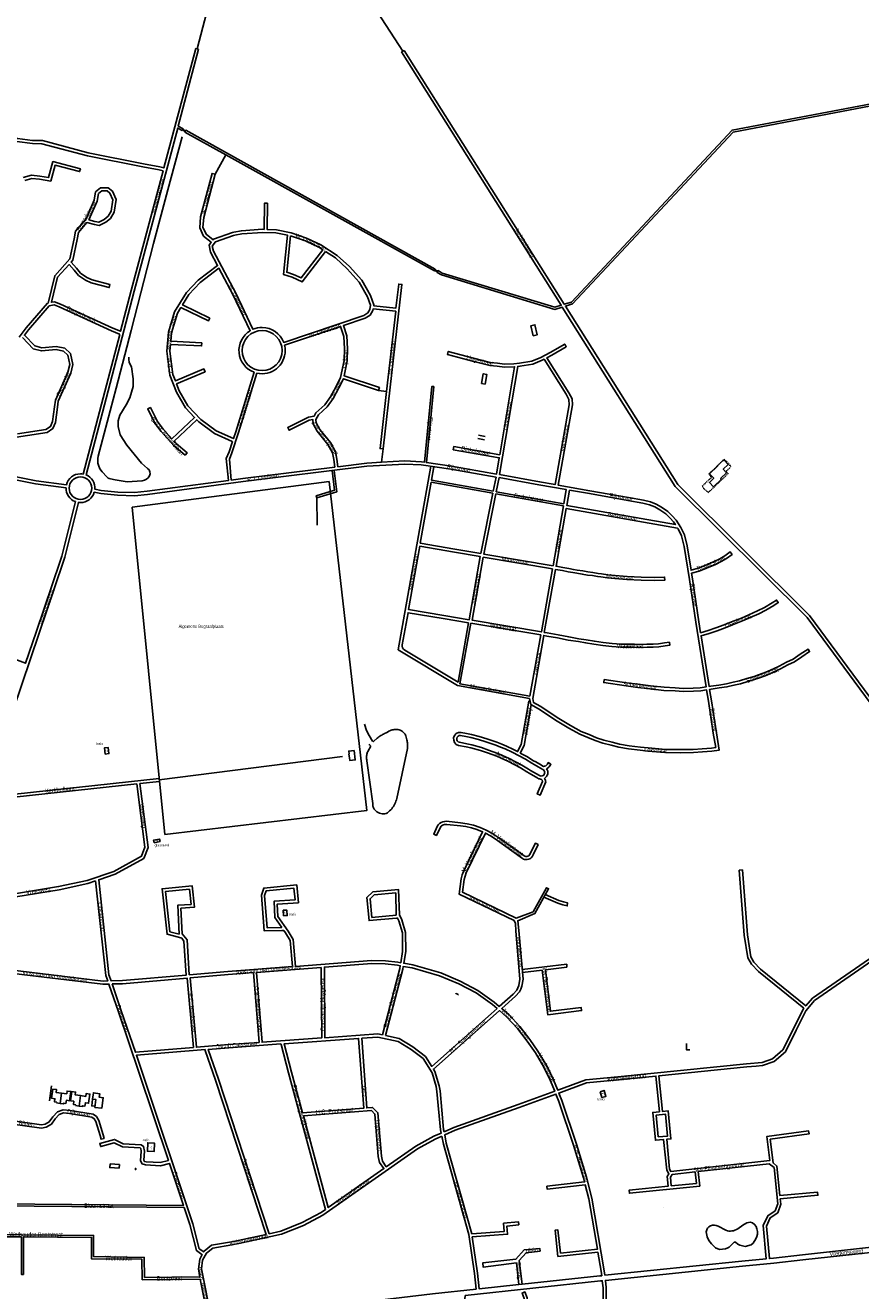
# Model space of a CAD drawing. Extents: x 240000 to 254380, y 435016 to 451025.
# Tile 25 of 35: x 246809 to 247622, y 443795 to 445027. Entities that reach past the tile are written whole.
import ezdxf
from ezdxf.enums import TextEntityAlignment as Align

# ---------------------------------------------------------------- set-up
doc = ezdxf.new("R2010")
doc.units = 0
doc.header["$MEASUREMENT"] = 0
doc.linetypes.add('DIVIDE', pattern=[1.25, 0.5, -0.25, 0, -0.25, 0, -0.25])
for name, color, linetype in [('BOU-G00', 254, 'Continuous'), ('BOU-G01TRF', 254, 'Continuous'), ('BOU-G03TRF_code 300_betreedbaar', 254, 'Continuous'), ('BOU-G04TRF_glasvezel', 254, 'Continuous'), ('bou-H01BijG', 254, 'Continuous'), ('BOU-H01IA', 254, 'Continuous'), ('GRN-H01KG', 254, 'Continuous'), ('LIJ-H02ASIN', 254, 'Continuous'), ('LIJ-H02ASWE', 250, 'Continuous'), ('SEM-G01TRF', 254, 'Continuous'), ('SEM-H01FA', 254, 'Continuous'), ('SEM-H03ST', 250, 'Continuous'), ('SEM-H04HN_Trafo_glasvezel', 254, 'Continuous'), ('VER-H01KV', 254, 'Continuous'), ('WAT-G01IT', 254, 'Continuous')]:
    doc.layers.add(name, color=color, linetype=linetype)
doc.layers.add('SEM-H03HN_Trafo_betreedbaar', color=254, linetype='Continuous', lineweight=0)

msp = doc.modelspace()

# ---------------------------------------------------------------- linework, layer by layer
at = {"layer": 'BOU-G00'}
msp.add_lwpolyline([(247128.8, 444320.5), (247123.6, 444319.9), (247123.9, 444317.2), (247123.7, 444317.1), (247124.1, 444313.4), (247124.4, 444313.4), (247124.7, 444310.7), (247129.9, 444311.3)], close=True, dxfattribs=at)
at = {"layer": 'BOU-G01TRF'}
msp.add_lwpolyline([(246927.9, 443938.6), (246927.5, 443930.3), (246934, 443930), (246934.4, 443938.3)], close=True, dxfattribs=at)
at = {"layer": 'BOU-G03TRF_code 300_betreedbaar'}
for points in [[(246886.4, 444317), (246890, 444317.5), (246889.3, 444323.6), (246885.6, 444323.1)], [(247060.1, 444159.5), (247063.6, 444159.8), (247063.2, 444165.2), (247059.8, 444165)], [(247368.2, 443988.3), (247370, 443982.7), (247373.8, 443983.8), (247372, 443989.6)], [(246927.5, 443930.3), (246934, 443930), (246934.4, 443938.3), (246927.9, 443938.6)]]:
    msp.add_lwpolyline(points, close=True, dxfattribs=at)
at = {"layer": 'BOU-G04TRF_glasvezel'}
msp.add_lwpolyline([(246934, 444230.8), (246933.6, 444233.3), (246939.4, 444234.3), (246939.9, 444231.8)], close=True, dxfattribs=at)
at = {"layer": 'bou-H01BijG'}
for points in [[(247302.9, 444724.4), (247300.8, 444734.1), (247304.7, 444735), (247306.8, 444725.2)], [(247252.7, 444677.9), (247256.2, 444677.3), (247257.8, 444686.7), (247254.4, 444687.3)], [(246891.2, 443918), (246900.2, 443917.4), (246899.9, 443913.9), (246890.9, 443914.5)]]:
    msp.add_lwpolyline(points, close=True, dxfattribs=at)
for points in [[(247249.1, 444624.2), (247255.8, 444623)], [(247249.7, 444627.5), (247256.4, 444626.3)]]:
    msp.add_lwpolyline(points, dxfattribs=at)
at = {"layer": 'BOU-H01IA'}
for p, q in [((246834.1, 443994.1), (246832.2, 443979.6)), ((247430.1, 443875.6), (247430.4, 443875.6))]:
    msp.add_line(p, q, dxfattribs=at)
at = {"layer": 'BOU-H01IA', "linetype": 'DIVIDE'}
msp.add_lwpolyline([(247467.7, 444578), (247476.6, 444586.4), (247475.9, 444587), (247474.2, 444589.9), (247488.8, 444603.9), (247491.6, 444601.9), (247495.6, 444596.9), (247490.9, 444592.4), (247492.8, 444590.1), (247473.6, 444571.8), (247469.3, 444575.3)], close=True, dxfattribs=at)
at = {"layer": 'BOU-H01IA'}
for points in [[(247482.4, 444597.8), (247482.6, 444597.5), (247474.7, 444590), (247478.8, 444585.7), (247474.6, 444581.6), (247478.7, 444577.3), (247486.4, 444584.6), (247485.5, 444585.5), (247491.3, 444591), (247488.1, 444594.4), (247492.9, 444599), (247488.8, 444603.4), (247487.8, 444602.4), (247487.5, 444602.7)], [(246839.1, 443977.4), (246839.2, 443978.1), (246837.1, 443978.4), (246837.5, 443981.5), (246834.3, 443982), (246835.5, 443990.9), (246839.1, 443990.4), (246838.7, 443987.7), (246843.9, 443987), (246849, 443986.3), (246849.4, 443989), (246853, 443988.5), (246851.8, 443979.6), (246848.6, 443980), (246848.2, 443976.9), (246846, 443977.2), (246845.9, 443976.5), (246842.5, 443976.9)], [(246857.6, 443974.9), (246857.7, 443975.6), (246855.5, 443975.9), (246855.9, 443979), (246852.7, 443979.5), (246853.9, 443988.4), (246857.6, 443987.9), (246857.2, 443985.2), (246862.4, 443984.5), (246867.5, 443983.8), (246867.8, 443986.5), (246871.5, 443986), (246870.3, 443977.1), (246867.1, 443977.6), (246866.7, 443974.4), (246864.5, 443974.7), (246864.4, 443974), (246861, 443974.4)], [(246876.4, 443973.1), (246883.1, 443972.2), (246884.5, 443982.4), (246880.7, 443982.9), (246881.2, 443986.4), (246875, 443987.3), (246874.2, 443981.1), (246877.4, 443980.7)], [(246916.3, 443913.7), (246916.2, 443912.5), (246915.8, 443912.6), (246915.9, 443913.8)]]:
    msp.add_lwpolyline(points, close=True, dxfattribs=at)
for points in [[(247227.6, 444083.2), (247228, 444083.9), (247229.9, 444082.9), (247229.6, 444082.2)], [(247452.3, 444035.2), (247452.4, 444029.1), (247455.4, 444029.1)], [(246843.9, 443987), (246842.5, 443976.9)], [(246861, 443974.4), (246862.4, 443984.5)], [(246876.5, 443974.1), (246873.3, 443974.5), (246874.2, 443981.1)]]:
    msp.add_lwpolyline(points, dxfattribs=at)
at = {"layer": 'GRN-H01KG'}
for points in [[(246912.7, 444557.6), (247104.3, 444582.4), (247141.2, 444262.2), (246944.4, 444238.9)], [(246912.7, 444557.6), (246944.4, 444238.9)]]:
    msp.add_lwpolyline(points, dxfattribs=at)
at = {"layer": 'LIJ-H02ASIN'}
for points in [[(247107.3, 444593), (247109.7, 444573.9), (247091.9, 444568.5), (247092.5, 444566.5), (247111.9, 444572.4), (247109.3, 444593.3)], [(247092.5, 444566.5), (247092.9, 444539.9)], [(246939.1, 444291.9), (247117.5, 444314.6)]]:
    msp.add_lwpolyline(points, dxfattribs=at)
at = {"layer": 'LIJ-H02ASWE'}
for points in [[(246975.9, 445003.7), (247032.3, 445219.9), (247044.1, 445270.2), (247084.2, 445421.1), (247086.1, 445432), (247086.8, 445441.9), (247086.1, 445451.2), (247083.6, 445461.5), (247079.4, 445475.3), (247054.4, 445542.1)], [(247176.1, 445001.3), (247084.8, 445142.7), (247048.3, 445201), (247040, 445213.8), (247032.3, 445219.9)]]:
    msp.add_lwpolyline(points, dxfattribs=at)
at = {"layer": 'VER-H01KV'}
for p, q in [((247327, 444171.8), (247313.4, 444177.6)), ((247332, 444170.2), (247327, 444171.8))]:
    msp.add_line(p, q, dxfattribs=at)
for points in [[(246974.5, 445004), (246943.5, 444887.7), (246939.6, 444888.8), (246923.7, 444891.8), (246869.8, 444902.5), (246825.3, 444914.3), (246815.8, 444914.5), (246801, 444916.3), (246788.6, 444920), (246727.2, 444945.4), (246726.8, 444944.5), (246724, 444945.7), (246724.4, 444946.6), (246716.4, 444949.9), (246710.6, 444920.8), (246593.5, 444921.6), (246484.2, 444862.9), (246476.1, 444874.9), (246464.7, 444887.2), (246461, 444888.7), (246452.2, 444908.1), (246449.4, 444925.8), (246447.7, 444945.7), (246442.5, 445002.6)], [(246977.4, 445003.3), (246957.5, 444928.5), (246962.3, 444925.9), (246962, 444925.2), (246964.6, 444923.7), (246964.9, 444924.4), (247207.8, 444789.1), (247207.5, 444788.5), (247210.1, 444787), (247210.5, 444787.7), (247214.6, 444785.3), (247324, 444752), (247330.3, 444754), (247175, 445000.6)], [(246974.5, 445004), (246977.4, 445003.3)], [(247175, 445000.6), (247177.5, 445002.2)], [(248051.8, 444855.7), (248035.4, 444836), (247982.4, 444846.2), (247914.5, 444881), (247842.1, 444889.9), (247680.3, 444947.2), (247632.1, 444950.2), (247496.6, 444924.5), (247340.2, 444757.1), (247333.3, 444755), (247177.5, 445002.2)], [(247736.1, 444229.6), (247572, 444451.9), (247443.8, 444579.6), (247334.4, 444753.2), (247341.3, 444755.4), (247497.6, 444922.7), (247632.2, 444948.2)], [(246802.6, 444723.1), (246809.5, 444732.1), (246830.4, 444756.1), (246830.9, 444756.2), (246837.4, 444782.7), (246852.1, 444799.2), (246856.2, 444818.6), (246857.6, 444826.2), (246867.8, 444838.3), (246875.6, 444856.3), (246877, 444864.4), (246882, 444868.4), (246889.2, 444868.4), (246893.5, 444865.2), (246897, 444857.1), (246895.3, 444844.7), (246891.5, 444838.6), (246886.9, 444834.8), (246880.5, 444831.7), (246875.9, 444832.5), (246868.5, 444834.5), (246860.4, 444824.8), (246859.1, 444818), (246854.9, 444797.8), (246853.3, 444796), (246858.6, 444790.1), (246862.5, 444785.2), (246868.7, 444781.1), (246873.9, 444778.7), (246891.1, 444774.2), (246890.4, 444771.3), (246872.9, 444775.8), (246867.3, 444778.5), (246860.4, 444783), (246856.3, 444788.2), (246851.2, 444793.7), (246840.1, 444781.3), (246834.1, 444756.9), (246837.1, 444757.5), (246842.9, 444755.2), (246893.8, 444731.8), (246901.4, 444728.7), (246911.8, 444768.4), (246942.8, 444884.8), (246938.9, 444885.8), (246923.1, 444888.9), (246869.2, 444899.6), (246824.9, 444911.3), (246815.6, 444911.5), (246800.4, 444913.3)], [(246806.6, 444878.3), (246814.8, 444880.6), (246822.9, 444879.7), (246831.3, 444878.3), (246835.6, 444893.9), (246862.3, 444887), (246861.5, 444884.1), (246837.7, 444890.3), (246833.4, 444874.9), (246822.5, 444876.7), (246815, 444877.5), (246808.1, 444875.6)], [(246993.4, 444881.5), (247003.9, 444900.4)], [(247733.6, 444227.9), (247569.7, 444449.9), (247441.4, 444577.7), (247331.4, 444752.3), (247324, 444749.9), (247213.9, 444783.5), (247209.5, 444785.9), (247209.9, 444786.6), (247207.2, 444788), (247206.9, 444787.4), (247003.9, 444900.4)], [(247157, 444614.1), (247175.2, 444774.3), (247172.2, 444774.7), (247169.5, 444751.2), (247147.8, 444753.6), (247147.9, 444754.4), (247144.6, 444763.4), (247136.1, 444778.3), (247124.3, 444791.6), (247112.4, 444802.5), (247096.4, 444812.8), (247082.4, 444819.5), (247067.6, 444824.6), (247053.1, 444827.3), (247044.1, 444827.8), (247044.4, 444853.3), (247041.4, 444853.3), (247041.1, 444827.9), (247039.7, 444828), (247019.1, 444826.6), (247011.7, 444825.1), (247010.4, 444824.7), (246991.9, 444818.3), (246991.5, 444817.7), (246984.6, 444823.2), (246981.6, 444830), (246982.3, 444839.5), (246993.4, 444881.5)], [(246791.6, 444624.3), (246829.8, 444630.1), (246835.6, 444633.9), (246837.9, 444640), (246840, 444654.7), (246840.8, 444660.8), (246853, 444688), (246855, 444696.2), (246852.7, 444706.9), (246847.2, 444712.1), (246838.8, 444713.8), (246824.6, 444712.7), (246817.9, 444714.4), (246807.8, 444724.9), (246811.9, 444730.2), (246832, 444753.4), (246836.8, 444754.4), (246841.7, 444752.5), (246892.6, 444729), (246900.2, 444725.9), (246900.6, 444725.7), (246884.5, 444664), (246865, 444589.6)], [(247152.4, 444670.9), (247153.3, 444673.8), (247119.1, 444685.3), (247122.1, 444699.8), (247122.4, 444711.7), (247121.5, 444724.1), (247118.3, 444734.3), (247139.4, 444741.3), (247144.3, 444744.4), (247147, 444748.9), (247147.3, 444750.7), (247169.2, 444748.2), (247160.3, 444670)], [(246805.9, 444722.5), (246816.4, 444711.7), (246824.3, 444709.6), (246838.6, 444710.8), (246845.8, 444709.3), (246850, 444705.3), (246851.9, 444696.2), (246850.1, 444689), (246837.9, 444661.7), (246837, 444655.2), (246835, 444640.7), (246833.2, 444635.9), (246828.7, 444633), (246801.2, 444628.8)], [(247155.5, 444601.1), (247178.1, 444602.4), (247194.2, 444601.6), (247197.2, 444601.2), (247204.3, 444674.9), (247206.3, 444674.8), (247199.2, 444600.9), (247223.4, 444597.3), (247267.4, 444589.7), (247270, 444605.5), (247225.2, 444613.4), (247225.7, 444616.4), (247270.5, 444608.4), (247285, 444694.1), (247275.1, 444693.8), (247267.9, 444694.6), (247260.7, 444695.4), (247244, 444699.6), (247219.6, 444706.1), (247220.3, 444709), (247244.8, 444702.5), (247261.2, 444698.3), (247268.2, 444697.6), (247275.2, 444696.8), (247284.3, 444697), (247289.8, 444697.6), (247301.8, 444699.6), (247310.6, 444703.3), (247319.7, 444708), (247333.8, 444716.3), (247335.3, 444713.7), (247321.2, 444705.3), (247316.4, 444702.9), (247337.7, 444668.9), (247340.9, 444663), (247341.2, 444657.1), (247327.3, 444579), (247358.3, 444573.5), (247395.7, 444566.9), (247410.5, 444564.1), (247417.3, 444562.5), (247422.8, 444560.4), (247427.9, 444557.4), (247434.1, 444553.2), (247438.5, 444548.9), (247442.2, 444544.9), (247446.8, 444537.8), (247450.3, 444530.4), (247452.8, 444519.8), (247456.7, 444496.1), (247463.5, 444498), (247470.6, 444500.8), (247479.2, 444504.4), (247484.8, 444507), (247489.6, 444510.1), (247494.9, 444513.9), (247496.7, 444511.4), (247491.3, 444507.6), (247486.2, 444504.4), (247480.4, 444501.6), (247471.7, 444498.1), (247464.5, 444495.1), (247457.2, 444493.1), (247458.1, 444487.6), (247464.3, 444445.9), (247466, 444435.2), (247473.5, 444437.4), (247481, 444440), (247489, 444442.9), (247496, 444445.8), (247505.8, 444449.5), (247513.1, 444452.6), (247521.5, 444456.4), (247528.1, 444459.9), (247535.8, 444464.3), (247540, 444467), (247541.6, 444464.5), (247537.4, 444461.8), (247529.6, 444457.3), (247522.8, 444453.7), (247514.3, 444449.9), (247506.9, 444446.8), (247497.1, 444443), (247490, 444440.1), (247482, 444437.2), (247474.4, 444434.5), (247466.5, 444432.2), (247474.3, 444383), (247475.9, 444383.2), (247483.7, 444384.3), (247491.2, 444385.4), (247497.8, 444387), (247504, 444388.5), (247511.1, 444390.5), (247518.2, 444392.7), (247523.5, 444394.5), (247529.4, 444396.7), (247536.9, 444400), (247542.5, 444402.7), (247549.6, 444406.4), (247556, 444409.5), (247563, 444414.2), (247570.6, 444419.3), (247572.2, 444416.8), (247564.7, 444411.7), (247557.4, 444406.9), (247550.9, 444403.8), (247543.8, 444400), (247538.2, 444397.3), (247530.6, 444393.9), (247524.5, 444391.7), (247519.1, 444389.9), (247511.9, 444387.6), (247504.8, 444385.6), (247498.5, 444384.1), (247491.7, 444382.5), (247484.1, 444381.4), (247476.4, 444380.3), (247474.8, 444380), (247476.6, 444369), (247481.4, 444337.8), (247484.2, 444321), (247477, 444319.9), (247467.8, 444319.3), (247459, 444318.6), (247446.2, 444318.4), (247432, 444318.6), (247414.6, 444320), (247407.2, 444320.9), (247396, 444322.2), (247386.5, 444323.8), (247379.1, 444325.6), (247370.9, 444327.6), (247363.5, 444330.2), (247356.4, 444333.3), (247348.4, 444336.3), (247337.7, 444342.4), (247326.5, 444349.1), (247308.1, 444361.1), (247300.8, 444365.3), (247299.5, 444371.2)], [(247152.4, 444670.9), (247118.4, 444682.4), (247114, 444673.5), (247108.2, 444663.2), (247102.4, 444655), (247094, 444647.4), (247091.5, 444642.9), (247091.8, 444639.5), (247095.3, 444633), (247105.7, 444620.3), (247110.5, 444611.3), (247112, 444604.3), (247112.9, 444596.8), (247141, 444600.2), (247155.5, 444601.1)], [(247160.3, 444670), (247152.4, 444670.9)], [(247160.3, 444670), (247154, 444614.5), (247157, 444614.1)], [(247155.5, 444601.1), (247157, 444614.1)], [(247203.5, 444597.2), (247171.7, 444418.6), (247229.4, 444383.9), (247299.5, 444371.2)], [(247266.9, 444586.7), (247222.9, 444594.4), (247193.9, 444598.6), (247178.1, 444599.4)], [(247206.5, 444596.8), (247204.1, 444583.6), (247264.1, 444573)], [(247226.9, 444516.6), (247193.2, 444522.4), (247203.8, 444581.7), (247263.7, 444571)], [(247264.1, 444573), (247266.9, 444586.7)], [(247269.8, 444586.2), (247267.1, 444572.5)], [(247332.9, 444560.8), (247335.3, 444574.5), (247308.7, 444579.2), (247269.8, 444586.2)], [(247226.9, 444516.6), (247252, 444512.4), (247263.7, 444571)], [(247266.7, 444570.5), (247254.9, 444511.8), (247322.4, 444500.4), (247332.6, 444558.8)], [(247266.7, 444570.5), (247332.6, 444558.8)], [(247267.1, 444572.5), (247332.9, 444560.8)], [(247216, 444451.9), (247181.7, 444457.7), (247192.7, 444519.4), (247226.4, 444513.7)], [(247216, 444451.9), (247240.8, 444447.8), (247251.5, 444509.4), (247226.4, 444513.7)], [(247240.2, 444444.8), (247215.5, 444449)], [(247299.9, 444373.5), (247231.6, 444385.6), (247242.2, 444444.5)], [(247299.9, 444373.5), (247310.5, 444433), (247242.2, 444444.5)], [(246768.6, 444274.8), (246939, 444293.4), (246939.3, 444290.4), (246920.2, 444288.3), (246928.1, 444226), (246924.2, 444215.5), (246896, 444200.1), (246880.1, 444194.7), (246890.1, 444102.2), (246892.1, 444096.3), (246903.3, 444096.5), (246965.3, 444101.9), (246963.1, 444135), (246960.9, 444137.9), (246957.7, 444138.7), (246946.7, 444141.7), (246941.8, 444185.9), (246971, 444188.8), (246973.3, 444167.9), (246960.1, 444167), (246961.5, 444142), (246966.1, 444136.1), (246968.3, 444102.2), (247005.9, 444105.4), (247068.8, 444110.2)], [(247071.8, 444110.4), (247145.8, 444116.1), (247159.2, 444115.9), (247171.3, 444114.4), (247174.1, 444113.9), (247176, 444124.9), (247175.8, 444142.9), (247172.4, 444154.7), (247171.1, 444157.3), (247170, 444157.2), (247143.3, 444154.9), (247141.2, 444177.4), (247147, 444182.9), (247172.1, 444185.2), (247172.8, 444160.6), (247175.2, 444155.8), (247178.8, 444143.3), (247179, 444124.7), (247177.1, 444113.4), (247185.8, 444111.9), (247213, 444104), (247232, 444096.1), (247249.2, 444087), (247265.2, 444075.5), (247270.1, 444071.3), (247283.7, 444083.3), (247287.2, 444087.2), (247289.1, 444091.8), (247290.1, 444097.9), (247286.2, 444145.1), (247285.9, 444152), (247284.4, 444154.9), (247231, 444180.8), (247233.1, 444195.7), (247233.9, 444199.4), (247235.3, 444202.7), (247238.4, 444209.4), (247253.8, 444241.5), (247248.3, 444243.6), (247243.1, 444245.2), (247237.6, 444246.4), (247232.3, 444247.2), (247218.9, 444248.5), (247216.6, 444248.5), (247214.9, 444247.8), (247213.6, 444246.8), (247212.5, 444245.3), (247208.9, 444237.9), (247206.2, 444239.2), (247209.7, 444246.5), (247210.7, 444248.1), (247211.9, 444249.4), (247213.5, 444250.5), (247215.2, 444251.2), (247216.9, 444251.5), (247218.7, 444251.6), (247232.4, 444250.2), (247238.7, 444249.3), (247244.9, 444247.8), (247251.3, 444245.7), (247257.3, 444243.1), (247262.9, 444240.1), (247268.8, 444236.3), (247275.2, 444231.6), (247294.3, 444217.9), (247294.9, 444217.6), (247295.8, 444217.3), (247296.9, 444217.3), (247297.9, 444217.5), (247298.7, 444218), (247299.6, 444218.8), (247305.2, 444230.2), (247307.9, 444228.9), (247303.1, 444219), (247302.5, 444217.8), (247301.8, 444216.8), (247300.8, 444215.8), (247299.7, 444215.1), (247298.6, 444214.6), (247297.2, 444214.3), (247295.7, 444214.3), (247294.7, 444214.5), (247293.7, 444214.8), (247292.5, 444215.5), (247266.2, 444234.4), (247261.4, 444237.6), (247256.5, 444240.2), (247237.9, 444201.4), (247236.7, 444198.2), (247236, 444195), (247234.3, 444182.5), (247286.6, 444157.2), (247303, 444163.4), (247315.9, 444186.9), (247318, 444186), (247304.8, 444162), (247288, 444154.8), (247289.2, 444145.3), (247293.2, 444097.8), (247292, 444091.1)], [(247290.9, 444088.2), (247289.8, 444085.5), (247285.8, 444081.2), (247272.4, 444069.3), (247279.2, 444063.5), (247290, 444051.8), (247299.8, 444039.1), (247307.7, 444027.8), (247316.2, 444013.5), (247322.4, 444000.7), (247326.9, 443989.8), (247354.4, 443999.9), (247385.5, 444002.8), (247510.7, 444015.4), (247525.8, 444016.9), (247536.1, 444020.3), (247546.2, 444029.2), (247556.4, 444049.5), (247565.8, 444068.8), (247566.5, 444069.6), (247522.3, 444105.4), (247515.6, 444112.6), (247512, 444118.6), (247508.6, 444140.7), (247503.7, 444204), (247506.7, 444204.3), (247511.6, 444141), (247514.9, 444119.7), (247518, 444114.4), (247524.4, 444107.6), (247568.4, 444071.8), (247574.9, 444079.3), (247699.4, 444165.4)], [(247068.8, 444110.2), (247066.6, 444135.5), (247061.9, 444142.9), (247060.3, 444145.2), (247058.3, 444145.2), (247041.2, 444144.9), (247038.5, 444179.8), (247040.8, 444186.6), (247072.9, 444189.7), (247074.6, 444172.3), (247053.9, 444171), (247054.6, 444158.9), (247064.4, 444144.5), (247069.5, 444136.5), (247071.8, 444110.4)], [(247332, 444170.2), (247336.3, 444169.3), (247336.4, 444172.3), (247332.7, 444173.2), (247328, 444174.6), (247314.8, 444180.2)], [(247676.3, 443841.7), (247565.2, 443829.5), (247536.9, 443826.3), (247533, 443825.9), (247530.1, 443857.5), (247533.9, 443865.6), (247541.1, 443870.5), (247544.2, 443878.8), (247543.6, 443884.2), (247580.2, 443887.5), (247579.9, 443890.5), (247543.3, 443887.2), (247540.4, 443916), (247536.6, 443919), (247533.8, 443942.1), (247571.6, 443947.3), (247571.2, 443950.2), (247530.5, 443944.6), (247533.3, 443921.3), (247437.2, 443910.6), (247435.9, 443912.8), (247433, 443942), (247437.1, 443942.4), (247434.4, 443969.8), (247428.9, 443969.2), (247425.5, 444003.8), (247511, 444012.4), (247520.1, 444013.3), (247526.4, 444013.9), (247537.6, 444017.6), (247548.6, 444027.3), (247559.1, 444048.2), (247568.4, 444067.2), (247576.9, 444077), (247701.1, 444163)], [(246781.2, 443879.3), (246962.6, 443877.5), (246948.9, 443918.6), (246940.2, 443916.3), (246925.7, 443917.1), (246922.5, 443918), (246920.9, 443921), (246921.5, 443930.4), (246921.1, 443933.2), (246920.4, 443933.6), (246903.2, 443934.7), (246895.2, 443938.7), (246882.1, 443934.9), (246881.2, 443937.8), (246895.5, 443941.9), (246904, 443937.7), (246921.4, 443936.5), (246923.8, 443935), (246924.6, 443930.5), (246924, 443921.7), (246924.6, 443920.5), (246926.2, 443920.1), (246939.9, 443919.3), (246947.9, 443921.4), (246919.3, 444007.3), (246899.3, 444066), (246890, 444093.2), (246884.2, 444093.1), (246791.6, 444104.1)], [(247335.8, 444112.6), (247292.4, 444107.3)], [(247311.9, 444106.6), (247292.6, 444104.3)], [(247311.9, 444106.6), (247317.2, 444063.3), (247350.2, 444067.3), (247349.8, 444070.3), (247319.8, 444066.7), (247314.9, 444107)], [(247335.8, 444109.6), (247314.9, 444107)], [(247335.8, 444112.6), (247335.8, 444109.6)], [(247290.9, 444088.2), (247292, 444091.1)], [(247136.1, 444040.5), (247151.7, 444041.6), (247171.5, 444037.3), (247184.3, 444029.5), (247195.8, 444020.7), (247204.7, 444006.7), (247208.6, 443993.3), (247209.4, 443988.7), (247212.9, 443951.2), (247213.5, 443948.1), (247206.2, 443944.9), (247188.7, 443935.2), (247160.1, 443915.2), (247156.3, 443920.6), (247155.3, 443925.6), (247151.9, 443967.9), (247146.7, 443973), (247141.1, 443972.5), (247136.1, 444040.5)], [(247289.2, 443800.6), (247250.4, 443796.5), (247248.9, 443811.8), (247243.8, 443847), (247278.2, 443849.6), (247277.5, 443857.5), (247289, 443858.8), (247288.7, 443861.8), (247274.2, 443860.2), (247274.9, 443852.3), (247243.4, 443850), (247218.5, 443938.1), (247216.9, 443946.3), (247227, 443950.8), (247289.5, 443972.9), (247325.2, 443986), (247328.1, 443978.9), (247342.3, 443936.3), (247352.1, 443904.4), (247353.1, 443900.5), (247316.4, 443896.4)], [(246794.7, 443960.2), (246824.4, 443956), (246827.9, 443956.7), (246832, 443959), (246835.4, 443963.8), (246840, 443968.9), (246845.5, 443970.7), (246852.2, 443970), (246874.7, 443966.6), (246878.1, 443964.1), (246880.2, 443960.4), (246884.3, 443946.4), (246885.3, 443942.8), (246882.5, 443942), (246881.4, 443945.6), (246877.4, 443959.2), (246875.8, 443962), (246873.5, 443963.7), (246851.8, 443967.1), (246845.9, 443967.7), (246841.7, 443966.3), (246837.8, 443962), (246834.1, 443956.7), (246828.9, 443953.9), (246824.5, 443953), (246794.3, 443957.2)], [(247316.4, 443896.4), (247316.8, 443893.4), (247353.8, 443897.6), (247357.2, 443884), (247365.6, 443835), (247329.8, 443831.3), (247327.2, 443853.8), (247324.3, 443853.5), (247327.2, 443828), (247366.1, 443832.1), (247369.3, 443813.6), (247369.8, 443809.2), (247368.1, 443809.1), (247292.2, 443800.9)], [(247289.2, 443800.6), (247286.8, 443821.6), (247254.5, 443817.5), (247254.1, 443821.8), (247286.3, 443825.3), (247294.4, 443834.4), (247309.4, 443835.7), (247309.7, 443833.1), (247296.2, 443831.6), (247289.5, 443824.1), (247292.2, 443800.9)], [(247676.6, 443836.7), (247565.7, 443824.5), (247537.4, 443821.3), (247506.7, 443818.4), (247373.3, 443804.6), (247374.1, 443797.6), (247373.6, 443745.2), (247372.9, 443726.1), (247390.9, 443723.9), (247410.8, 443719.9), (247435.1, 443714.1), (247506.8, 443692.1), (247576.1, 443668.3), (247592, 443659.6), (247596.9, 443655.5), (247630.9, 443700.7), (247635.8, 443705.4), (247641.6, 443708.4), (247650.2, 443708.4), (247702.9, 443701.7), (247703.4, 443707.6), (247705.9, 443746.2), (247704.4, 443789.7), (247700.7, 443837.7)], [(247292.2, 443800.9), (247289.2, 443800.6)]]:
    msp.add_lwpolyline(points, dxfattribs=at)
for points in [[(247003.9, 444900.4), (246964, 444922.7), (246964.3, 444923.3), (246961.7, 444924.8), (246961.3, 444924.1), (246957, 444926.5), (246914.7, 444767.7), (246887.4, 444663.2), (246867.9, 444588.9, -0.314553), (246876.3, 444575), (246882.6, 444573.8), (246898.7, 444572.1), (246915, 444571.6), (246927.2, 444572.9), (247006.3, 444583.4), (247004.3, 444604.8), (247007, 444611.2), (247010.3, 444621.3), (247010, 444621.5), (246992.9, 444629.3), (246977.5, 444640.5), (246975.5, 444642.6), (246953.5, 444621.8), (246955.6, 444619.4), (246966.2, 444610.4), (246964.2, 444608.1), (246953.5, 444617.3), (246941, 444631), (246934.7, 444639.3), (246927.8, 444653.1), (246930.5, 444654.4), (246937.2, 444640.9), (246943.3, 444633), (246951.4, 444624), (246973.5, 444644.8), (246964.6, 444654.2), (246955.8, 444669.3), (246949.5, 444685.8), (246946.3, 444709.2), (246948.1, 444727.8), (246954, 444747.5), (246965.6, 444766.4), (246976.8, 444778.3), (246995.8, 444792.7), (246988.9, 444805.6), (246987.5, 444812.4), (246989.7, 444815.3), (246982.2, 444821.3), (246978.5, 444829.5), (246979.3, 444840), (246990.5, 444882.3), (246993.4, 444881.5)], [(247101, 444806.3), (247078.2, 444776.8), (247068.6, 444781.3), (247059.9, 444784.1), (247063.8, 444822.3), (247052.7, 444824.4), (247039.8, 444824.9), (247019.5, 444823.6), (247012.5, 444822.2), (247011.4, 444821.8), (246993.8, 444815.7), (246990.7, 444811.7), (246991.8, 444806.6), (247013.5, 444765.9), (247030.3, 444730.6, -0.101341), (247039.2, 444732.4, -0.310445), (247060.2, 444717.9), (247138.1, 444744.1), (247142.1, 444746.5), (247144.1, 444750), (247144.8, 444754.1), (247141.8, 444762.2), (247133.6, 444776.5), (247122.1, 444789.5), (247110.6, 444800.1), (247101, 444806.3)], [(246950, 444715.9), (246980.3, 444714.4), (246980.5, 444717.4), (246950.2, 444718.9), (246951, 444727.2), (246956.8, 444746.2), (246960.2, 444751.8), (246986.9, 444738.7), (246988.2, 444741.4), (246961.8, 444754.3), (246968, 444764.5), (246978.9, 444776.1), (246997.2, 444790), (247010.8, 444764.5), (247027.6, 444729.2, 0.629019), (247031.3, 444688.8), (247013.5, 444630.9), (247011.3, 444624.2), (246994.5, 444631.9), (246979.5, 444642.8), (246967, 444656), (246958.5, 444670.6), (246955.9, 444677.5), (246983.6, 444689.3), (246982.5, 444692), (246954.8, 444680.3), (246952.4, 444686.5), (246949.3, 444709.3), (246950, 444715.9)], [(247020.5, 444585.3), (247009.2, 444583.8), (247007.4, 444604.3), (247009.8, 444610.2), (247016.3, 444630), (247034.1, 444687.9, 0.481685), (247061.7, 444709.9, 0.058386), (247061, 444715.1), (247115.5, 444733.3), (247118.6, 444723.5), (247119.4, 444711.6), (247119.1, 444700.2), (247115.6, 444683.6), (247111.3, 444674.9), (247105.7, 444664.8), (247100.2, 444657), (247091.6, 444649.3), (247089.8, 444646), (247084.2, 444645.2), (247064.1, 444635.1), (247065.5, 444632.4), (247085.1, 444642.3), (247088.5, 444642.8), (247088.8, 444638.7), (247092.8, 444631.3), (247103.2, 444618.6), (247107.7, 444610.2), (247109, 444603.8), (247109.9, 444596.4), (247020.5, 444585.3)], [(246780, 444416.4), (246808.9, 444405.5), (246819.2, 444435.9), (246842.7, 444504.9), (246844.2, 444509.6), (246857.4, 444562.8, -0.3172), (246848.3, 444576.2), (246818.7, 444580.3), (246728.8, 444598)], [(246865, 444589.6, 0.047946), (246862.3, 444589.9, 0.347576), (246848.7, 444579.1), (246819.2, 444583.2), (246729.4, 444601)], [(247178.1, 444599.4), (247141.2, 444597.2), (247020.9, 444582.3), (246927.6, 444569.9), (246915.1, 444568.6), (246898.5, 444569.1), (246882.1, 444570.8), (246875.7, 444572, -0.333894), (246862.3, 444561.9, -0.036384), (246860.3, 444562), (246847.1, 444508.8), (246845.5, 444503.9), (246822, 444434.9), (246771.5, 444285.8)], [(247215.5, 444449), (247181.2, 444454.7), (247175.6, 444423.5, 0.311142), (247178, 444418.3), (247230, 444387.1), (247240.2, 444444.8)], [(247316.1, 444302.8, -0.444235), (247314.1, 444293.4, -0.115391), (247315.3, 444290), (247309.7, 444277), (247307, 444278.2), (247312.2, 444290.4, 0.129628), (247310.9, 444292.6, -0.138072), (247307.6, 444293.5), (247299, 444298.5), (247296.8, 444299.8), (247290.6, 444303.6), (247278.4, 444310.1), (247272, 444313), (247267.6, 444314.9), (247263.1, 444316.6), (247258.6, 444318.2), (247251.8, 444320.4), (247242.5, 444323), (247237.9, 444324.1), (247230.5, 444325.5, -0.960783), (247232.9, 444338.1), (247238, 444337.1), (247243.1, 444336), (247250.5, 444334.1), (247257.9, 444331.9), (247262.8, 444330.3), (247267.6, 444328.6), (247272.4, 444326.7), (247277.1, 444324.7), (247284, 444321.5), (247287.8, 444319.5), (247291.5, 444326.5), (247298.7, 444368.5), (247300.1, 444368.2), (247300.8, 444365.3), (247301.2, 444365.1), (247294.4, 444325.5), (247290.5, 444318.1), (247297, 444314.6), (247303.5, 444310.6), (247305.5, 444309.4), (247309.5, 444307.1), (247313.1, 444305.1, 0.258057), (247316.9, 444307.2), (247317.8, 444308.7), (247320.3, 444307.1), (247319.4, 444305.6, -0.150413), (247316.1, 444302.8)]]:
    msp.add_lwpolyline(points, format="xyb", dxfattribs=at)
for points in [[(246870.5, 444837.1), (246876.5, 444835.5), (246880.1, 444834.8), (246885.3, 444837.4), (246889.2, 444840.6), (246892.4, 444845.7), (246893.9, 444856.7), (246891.1, 444863.3), (246888.2, 444865.4), (246883, 444865.4), (246879.8, 444862.8), (246878.5, 444855.4)], [(247066.8, 444821.7), (247081.3, 444816.7), (247094.9, 444810.2), (247098.4, 444807.9), (247077.3, 444780.6), (247069.7, 444784.1), (247063.1, 444786.2)], [(247270.3, 444589.2), (247288.1, 444694.4), (247290.2, 444694.6), (247302.6, 444696.7), (247311.9, 444700.6), (247313.7, 444701.5), (247335.1, 444667.4), (247337.9, 444662.2), (247338.2, 444657.2), (247324.3, 444579.5), (247309.3, 444582.2)], [(247338.3, 444574), (247357.8, 444570.6), (247395.1, 444563.9), (247409.9, 444561.2), (247416.4, 444559.6), (247421.5, 444557.7), (247426.3, 444554.8), (247432.2, 444550.9), (247436.4, 444546.8), (247439.8, 444543.1), (247441.5, 444540.5), (247335.7, 444559.2)], [(247443.7, 444537), (247444.2, 444536.3), (247447.4, 444529.4), (247449.9, 444519.2), (247455.1, 444487.1), (247461.4, 444445.4), (247471.4, 444382.5), (247465.7, 444381.7), (247458.9, 444381.2), (247449.2, 444381), (247441.4, 444381.5), (247430.6, 444382.1), (247417.1, 444383.4), (247405.4, 444385), (247393.9, 444386.5), (247372.2, 444389.6), (247371.8, 444386.7), (247393.5, 444383.6), (247405, 444382), (247416.8, 444380.5), (247430.3, 444379.1), (247441.2, 444378.5), (247449.1, 444378), (247459, 444378.2), (247466.1, 444378.7), (247471.8, 444379.6), (247473.6, 444368.6), (247478.4, 444337.3), (247480.8, 444323.5), (247476.7, 444322.9), (247467.6, 444322.3), (247458.9, 444321.6), (247446.2, 444321.4), (247432.2, 444321.6), (247414.9, 444323), (247407.6, 444323.8), (247396.5, 444325.2), (247387.1, 444326.7), (247379.8, 444328.5), (247371.8, 444330.5), (247364.6, 444333), (247357.5, 444336.1), (247349.7, 444339), (247339.3, 444345), (247328.1, 444351.7), (247309.7, 444363.7), (247303.4, 444367.2), (247302.6, 444371.2), (247313.4, 444432.5), (247316.3, 444432), (247326.8, 444430.1), (247337.1, 444428.1), (247347.1, 444426.5), (247354.1, 444425.4), (247362.1, 444424), (247370.8, 444422.7), (247379.7, 444421.7), (247388.2, 444421), (247395.5, 444421), (247401.7, 444421), (247409.5, 444420.8), (247413.9, 444421), (247419.8, 444421.1), (247425.4, 444421.5), (247431.4, 444422.3), (247436.2, 444423.1), (247435.7, 444426), (247431, 444425.3), (247425.2, 444424.5), (247419.7, 444424.1), (247413.8, 444424), (247409.5, 444423.8), (247401.7, 444424), (247395.5, 444424), (247388.3, 444424), (247380, 444424.7), (247371.2, 444425.7), (247362.6, 444426.9), (247354.6, 444428.3), (247347.6, 444429.4), (247337.6, 444431.1), (247327.4, 444433), (247316.8, 444435), (247313.9, 444435.5), (247322.6, 444484), (247324.8, 444496.9), (247331.5, 444495.8), (247337.1, 444494.6), (247341.7, 444493.7), (247345.6, 444493.1), (247350.8, 444492.3), (247355.9, 444491.4), (247360.7, 444490.8), (247365.7, 444490.1), (247369, 444489.5), (247375.3, 444488.7), (247382.5, 444488), (247394.2, 444487), (247408.1, 444486.3), (247421, 444485.9), (247431.1, 444486.3), (247431, 444489.3), (247421, 444488.9), (247408.2, 444489.3), (247394.4, 444490), (247382.8, 444491), (247375.7, 444491.7), (247369.4, 444492.5), (247366.2, 444493), (247361.1, 444493.8), (247356.4, 444494.4), (247351.3, 444495.3), (247346, 444496.1), (247342.2, 444496.6), (247337.7, 444497.6), (247332, 444498.7), (247325.3, 444499.9), (247335.2, 444556.3)], [(247254.4, 444508.9), (247321.8, 444497.4), (247319.6, 444484.5), (247311, 444436), (247243.8, 444447.3)], [(246917.3, 444288), (246767.7, 444271.7), (246766.1, 444265.9), (246765.7, 444251.4), (246766.7, 444234.8), (246767.4, 444225), (246775.4, 444183.2), (246776.5, 444177.5), (246841, 444188), (246868.8, 444194.1), (246894.8, 444202.8), (246921.8, 444217.6), (246925, 444226.4), (246917.3, 444288)], [(246877.1, 444193.7), (246869.6, 444191.2), (246841.6, 444185), (246777.1, 444174.5), (246791, 444107.2), (246884.4, 444096.1), (246888.9, 444096.2), (246887.1, 444101.6)], [(246958.5, 444141.6), (246949.5, 444144.1), (246945.1, 444183.2), (246968.4, 444185.5), (246970, 444170.7), (246957, 444169.8)], [(247058.3, 444148.2), (247044, 444147.9), (247041.5, 444179.4), (247043, 444183.8), (247070.2, 444186.4), (247071.3, 444175.1), (247050.8, 444173.8), (247051.7, 444157.9)], [(247169.8, 444160.2), (247146, 444158.1), (247144.3, 444176.2), (247148.3, 444180), (247169.2, 444181.9)], [(247156.4, 444043.6), (247151.9, 444044.6), (247100.2, 444040.9), (247099.8, 444109.6), (247145.9, 444113.1), (247159, 444112.9), (247170.9, 444111.4), (247173.6, 444110.9), (247173.2, 444108.3)], [(247030.8, 444104.3), (247006.2, 444102.4), (246969.1, 444099.2), (246975.3, 444031.6), (247006.6, 444034.2), (247036.2, 444036.3)], [(247096.8, 444109.3), (247033.8, 444104.5), (247039.2, 444036.5), (247097.2, 444040.7)], [(247159.4, 444043), (247172.6, 444040.1), (247186, 444032), (247198.1, 444022.7), (247204.3, 444012.9), (247262.1, 444064.2), (247267.9, 444069.3), (247263.4, 444073.2), (247247.6, 444084.5), (247230.8, 444093.4), (247212, 444101.2), (247185.2, 444109), (247176.6, 444110.4), (247176.1, 444107.7)], [(246893.1, 444093.3), (246903.4, 444093.5), (246966.1, 444099), (246972.3, 444031.4), (246915.8, 444026.7), (246902.1, 444067)], [(247216.3, 443949.3), (247215.9, 443951.6), (247212.4, 443989.1), (247211.5, 443994), (247207.4, 444008), (247206, 444010.3), (247264.1, 444062), (247270.2, 444067.3), (247277.1, 444061.3), (247287.7, 444049.8), (247297.3, 444037.4), (247305.2, 444026.2), (247313.5, 444012.1), (247319.7, 443999.5), (247324, 443988.8), (247288.5, 443975.8), (247225.9, 443953.6)], [(247078.6, 443967.7), (247067.8, 444007.4), (247060.5, 444035), (247133.1, 444040.3), (247138.1, 443972.3), (247078.6, 443967.7)], [(247043, 443849.4), (247015.9, 443843.4), (247009.3, 443842.1), (246990, 443838.8), (246982.8, 443833.2), (246982.3, 443832.4), (246977.9, 443835.5), (246971.7, 443859.8), (246922.1, 444008.3), (246916.8, 444023.8), (246983.7, 444029.3), (246983.9, 444028.6), (246993.7, 443999.7)], [(247045.9, 443850.1), (247057.3, 443852.7), (247078.3, 443860.9), (247096.6, 443870.8), (247100.9, 443873.8), (247064.9, 444006.6), (247057.6, 444034.3), (247057.4, 444034.8), (247006.9, 444031.2), (246986.8, 444029.5), (246996.6, 444000.4)], [(247372.8, 443809.6), (247372.3, 443814), (247360.2, 443884.6), (247355, 443905.2), (247345.2, 443937.2), (247330.9, 443979.9), (247328, 443987), (247355, 443996.9), (247422.5, 444003.5), (247425.9, 443968.9), (247419.5, 443968.2), (247422, 443941), (247430, 443941.7), (247433, 443911.8), (247435.2, 443908.5), (247433.5, 443905.7), (247434.4, 443896.3), (247396.5, 443892.5), (247396.8, 443889.5), (247465.2, 443896.4), (247463.7, 443910.5), (247532.8, 443918.2), (247537.5, 443914.4), (247541.1, 443879.2), (247538.7, 443872.5), (247531.5, 443867.6), (247527, 443858), (247530, 443825.7), (247506.2, 443823.4)], [(247079.4, 443964.7), (247103.5, 443875.6), (247157.7, 443913.5), (247153.5, 443919.3), (247152.3, 443925.1), (247149, 443966.5), (247145.6, 443969.9), (247079.4, 443964.7)], [(247424.7, 443944.3), (247433.9, 443945.1), (247431.7, 443966.5), (247422.8, 443965.5)], [(247214.1, 443945.1), (247207.5, 443942.2), (247190.3, 443932.7), (247098.2, 443868.2), (247079.5, 443858.2), (247058.2, 443849.8), (247016.5, 443840.4), (247009.8, 443839.2), (246991.2, 443835.9), (246985.1, 443831.2), (246981.3, 443824.4), (246980.3, 443815.8), (246990.1, 443765.2), (246994.3, 443765.4), (247011.9, 443768.5), (247023.1, 443769.9), (247205, 443791.6), (247247.4, 443796.2), (247245.9, 443811.5), (247240.5, 443849.3), (247215.6, 443937.4)], [(247437.4, 443896.6), (247436.6, 443905), (247438.2, 443907.7), (247460.7, 443910.2), (247461.9, 443899.1)], [(246769.2, 443849.2), (246770.9, 443851.7), (246776.6, 443864.2), (246780.6, 443877.3), (246963.3, 443875.5), (246968.8, 443858.9), (246975.2, 443833.6), (246980.6, 443829.9), (246980.9, 443829.7), (246978.4, 443825.3), (246977.2, 443815.7), (246978.5, 443808.2), (246924.7, 443807.6), (246924.4, 443827), (246875.2, 443827.8), (246875.1, 443848.4), (246769.2, 443849.2)], [(246767.9, 443847.2), (246804.8, 443846.9), (246804.8, 443810.4), (246806.8, 443810.4), (246806.8, 443846.9), (246873.1, 443846.4), (246873.2, 443825.6), (246922.1, 443825.2), (246922.5, 443805.2), (246978.9, 443805.7), (246987, 443765.1), (246962.1, 443764.4), (246921.6, 443765.6), (246815.9, 443776), (246787.2, 443777.6), (246767, 443777.6), (246747.7, 443773.1), (246739.9, 443770.9), (246735.5, 443808.8), (246737.1, 443817.4), (246742.8, 443824.3), (246752.7, 443830.8), (246763.2, 443840.1), (246767.9, 443847.2)], [(247237, 443790), (247228.7, 443707.1), (247256.4, 443704.4), (247290, 443701.3), (247368.8, 443698.9), (247370.6, 443745.3), (247370.7, 443748.9), (247342.5, 443749.2), (247332.8, 443753.5), (247293.3, 443755.4), (247294.6, 443771.7), (247294.2, 443787), (247292.2, 443792.3), (247295, 443793.4), (247297.2, 443787.6), (247297.6, 443771.7), (247296.5, 443758.2), (247333.5, 443756.4), (247343.2, 443752.2), (247370.7, 443751.9), (247371.1, 443797.5), (247370.3, 443804.3), (247368.7, 443804.1)]]:
    msp.add_lwpolyline(points, close=True, dxfattribs=at)
msp.add_lwpolyline([(247275.9, 444322), (247271.3, 444323.9), (247266.6, 444325.8), (247261.8, 444327.5), (247257, 444329.1), (247249.7, 444331.2), (247242.4, 444333.1), (247237.4, 444334.1), (247232.4, 444335.1, 0.946189), (247231.2, 444328.5), (247238.5, 444327), (247243.3, 444325.9), (247252.6, 444323.3), (247259.6, 444321), (247264.2, 444319.4), (247268.7, 444317.6), (247273.2, 444315.8), (247279.8, 444312.8), (247292.1, 444306.2), (247298.4, 444302.3), (247300.5, 444301.1), (247309.1, 444296.1, 1.045618), (247312.4, 444302.1), (247308, 444304.5), (247303.9, 444306.8), (247301.9, 444308.1), (247295.5, 444312), (247282.7, 444318.8)], format="xyb", close=True, dxfattribs=at)
for centre, radius in [((247039.2, 444709.9), 19.5), ((246862.3, 444575.9), 11)]:
    msp.add_circle(centre, radius, dxfattribs=at)
at = {"layer": 'WAT-G01IT'}
for points in [[(246879.7, 444607), (246897.1, 444673.2), (246911.7, 444729.3), (246933.5, 444814), (246947.5, 444866.5), (246961.2, 444918)], [(246911.9, 444694), (246913.7, 444682.5), (246913.5, 444674.8), (246910.3, 444664), (246907, 444657.1), (246900.7, 444646.9), (246899, 444641.5), (246899.1, 444636.1), (246900.9, 444627.9), (246907.6, 444617.9), (246921.9, 444600.4), (246927.7, 444595.1)], [(246879.9, 444598.2), (246881.2, 444594.8), (246883.4, 444591.9), (246888, 444587.1)], [(246891.5, 444585.1), (246896.1, 444584.2), (246907.7, 444582.2), (246922.4, 444583.1)], [(247138.8, 444346.3), (247140.7, 444339.9), (247143.5, 444335.3), (247146.7, 444329.7)], [(247144.8, 444324.6), (247144.8, 444324.7), (247144.8, 444324.7)], [(247147.8, 444329.5), (247151.2, 444332.7)], [(247180.7, 444322.5), (247170.3, 444273.9)], [(247147, 444268.8), (247141.2, 444310.6)], [(247483, 443857.3), (247490.6, 443853.4)], [(247502.2, 443854.9), (247507.1, 443858.5), (247510.9, 443860.6), (247514.3, 443861.4)], [(247471.5, 443851.9), (247472.4, 443847.1), (247474.1, 443843.4), (247476.5, 443840.2), (247480.4, 443836.4), (247484.4, 443834.8), (247490.2, 443835.4), (247492.5, 443836.2), (247493.9, 443837), (247498.8, 443841.8)], [(247500, 443841.8), (247502.2, 443840), (247502.9, 443839.5), (247504.1, 443838.9), (247509.5, 443837.5), (247515.1, 443839.2), (247517.1, 443841), (247519.8, 443845.1)]]:
    msp.add_lwpolyline(points, dxfattribs=at)
for points in [[(246909.3, 444703.6, 0.168987), (246911.9, 444694)], [(246879.7, 444607, 0.145035), (246879.9, 444598.2)], [(246929.5, 444587.8, 0.395861), (246927.7, 444595.1)], [(246888, 444587.1, 0.272689), (246891.5, 444585.1)], [(246922.4, 444583.1, 0.232386), (246929.5, 444587.8)], [(247154.7, 444335, 0.01357), (247151.2, 444332.7)], [(247158.4, 444337.1, 0.013933), (247154.7, 444335)], [(247164.1, 444339.9, 0.013904), (247158.4, 444337.1)], [(247165.7, 444340.5, 0.051824), (247164.1, 444339.9)], [(247170.1, 444341.1, 0.051292), (247165.7, 444340.5)], [(247172.7, 444340.7, 0.086022), (247170.1, 444341.1)], [(247175.7, 444339.1, 0.08608), (247172.7, 444340.7)], [(247178.3, 444336.4, 0.07759), (247175.7, 444339.1)], [(247179.1, 444334.7, 0.077059), (247178.3, 444336.4)], [(247180.3, 444329.8, 0.028673), (247179.1, 444334.7)], [(247141.6, 444318.5, 0.005556), (247144.7, 444324.4)], [(247144, 444325.8, 0.037923), (247143.3, 444326.6)], [(247144.7, 444325, 0.036354), (247144, 444325.8)], [(247144.8, 444324.7, 0.03659), (247144.7, 444325)], [(247144.7, 444324.4, 0.007369), (247144.8, 444324.6)], [(247146.7, 444329.7, 0.477831), (247147.8, 444329.5)], [(247180.7, 444326.2, 0.029071), (247180.3, 444329.8)], [(247180.7, 444322.5, 0.028883), (247180.7, 444326.2)], [(247141.4, 444317.9, 0.05596), (247140.9, 444314.3)], [(247140.9, 444314.3, 0.056233), (247141.2, 444310.6)], [(247141.6, 444318.5, 0.055536), (247141.4, 444317.9)], [(247168.4, 444268.6, 0.058316), (247170.3, 444273.9)], [(247147, 444268.8, 0.114314), (247147.2, 444265.6)], [(247147.2, 444265.6, 0.11426), (247148.8, 444262.8)], [(247148.8, 444262.8, 0.114192), (247153.5, 444259.6)], [(247161.1, 444260, 0.058545), (247165.3, 444263.9)], [(247165.3, 444263.9, 0.058213), (247168.4, 444268.6)], [(247153.5, 444259.6, 0.12623), (247158.6, 444259)], [(247158.6, 444259, 0.126565), (247161.1, 444260)], [(247483, 443857.3, 0.555809), (247471.5, 443851.9)], [(247502.2, 443854.9, -0.242679), (247490.6, 443853.4)], [(247520.9, 443854.7, 0.306477), (247514.3, 443861.4)], [(247519.8, 443845.1, 0.199561), (247520.9, 443854.7)], [(247498.8, 443841.8, -0.189809), (247500, 443841.8)]]:
    msp.add_lwpolyline(points, format="xyb", dxfattribs=at)

# ---------------------------------------------------------------- texts
at = {"layer": 'SEM-G01TRF'}
for s, p in [('trafo', (246877.6, 444326)), ('glasvezel', (246934.5, 444227.1)), ('trafo', (247065.5, 444159.9)), ('trafo', (247365.6, 443979.8)), ('trafo', (246922.5, 443940.2))]:
    msp.add_text(s, height=2.5, dxfattribs=at).set_placement(p)
at = {"layer": 'SEM-H01FA', "width": 0.75}
msp.add_text('Algemene Begraafplaats', height=3.2, dxfattribs=at).set_placement((246957.9, 444441.4), align=Align.MIDDLE_LEFT)
at = {"layer": 'SEM-H03HN_Trafo_betreedbaar', "width": 0.631579}
for s, rotation, p in [('7 N01', 6.2272, (246888, 444319.9)), ('149 N01', 305.5621, (247061.7, 444162.1)), ('52 N01', 177.4218, (247370.9, 443986.5)), ('19 N01', 86.305, (246931.1, 443933.6))]:
    msp.add_text(s, height=1, rotation=rotation, dxfattribs=at).set_placement(p, align=Align.MIDDLE)
at = {"layer": 'SEM-H03ST', "width": 0.727273}
for s, rotation, p in [('Waliensestraat', 75.0866, (246937.8, 444860.4)), ('W. Dreeslaan', 75.2408, (246985.7, 444858.2)), ('Bargerkempe', 59.4344, (246868.5, 444840.4)), ('W. Dreeslaan', 335.585, (247086.6, 444815.7)), ('Jachthuisweg', 302.2756, (247294.2, 444814.7)), ('W. Dreeslaan', 296.7083, (247015, 444759.2)), ('Bargerbosch', 335.2964, (246863, 444744.6)), ('laan', 73.548, (246952.6, 444739.2)), ('W. Dreeslaan', 18, (247100.3, 444729.5)), ('Romme', 83.7537, (246949.1, 444720.1)), ('Uyllaan', 84.3489, (247120.7, 444701.7)), ('W. Dreeslaan', 84.4176, (247165.4, 444703.2)), ('Lingestraat', 345.7549, (247250.9, 444699.6)), ('C.P.M.', 97.3219, (246949.3, 444696.2)), ('Bargerslat', 65.9152, (246846.3, 444677)), ('P. Lieftincklaan', 72.9506, (247022.3, 444654)), ('J.M. den', 59.7917, (247110.5, 444670.9)), ('Dinkelstraat', 80.419, (247278.3, 444646.2)), ('Rijnstraat', 264.4523, (247201.9, 444633.9)), ('C.P.M. Rommelaan', 310.594, (246946.9, 444626.7)), ('J.M. den Uyllaan', 306.5202, (247100.1, 444624.5)), ('Vechtstraat', 79.8784, (247333.8, 444624.8)), ('Dinkelstraat', 349.4512, (247247.1, 444612.4)), ('Rijnstraat', 350.1119, (247230.4, 444594.7)), ('P.J. Oudlaan', 7.391, (247040, 444586.4)), ('Berkelstraat', 349.9354, (247298.6, 444566.7)), ('Rijnstraat', 349.9542, (247388.5, 444566.6)), ('Berkelstraat', 349.9447, (247390, 444548.4)), ('Lekstraat', 80.0889, (247328.1, 444524.9)), ('Merwedestraat', 79.9091, (247186.5, 444494.5)), ('Maasstraat', 350.3244, (247285.7, 444505.1)), ('Reggestraat', 22.2989, (247476.3, 444502.3)), ('Amstelstraat', 80.1695, (247247.6, 444477.8)), ('Maasstraat', 355.3313, (247387.4, 444489.3)), ('Waliensestraat', 71.2028, (246829.4, 444460.5)), ('Rijnstraat', 278.4873, (247458.9, 444471.8)), ('IJsselstraat', 21.1176, (247502.3, 444446.8)), ('Waalstraat', 350.4643, (247273.8, 444440.6)), ('Lekstraat', 79.9447, (247307, 444405.2)), ('Scheldestraat', 20.3166, (247526.1, 444394)), ('Merwedestraat', 349.6884, (247259, 444380.3)), ('Scheldestraat', 352.4788, (247407.1, 444383.4)), ('Amerstraat', 259.8671, (247298.3, 444348.9)), ('Rijnstraat', 278.8312, (247478.2, 444350.3)), ('Lekstraat', 355.4771, (247422.2, 444320.9)), ('Amerstraat', 334.4589, (247278.7, 444312.5)), ('Kerkhoflaan', 5.4721, (246842.3, 444282.5)), ('Vreesweg', 277.1527, (246922.6, 444256.9)), ('M. Vasalisstraat', 323.564, (247277.4, 444230.4)), ('M. Vasalisstraat', 63.4868, (247243.2, 444219.4)), ('Vreesweg', 9.2856, (246821.4, 444183.5)), ('Joost van den', 334.1679, (247255.3, 444171)), ('Oostervoort', 276.169, (246882.6, 444158.7)), ('Vondelstraat', 274.7591, (247289.8, 444124.6)), ('Joost van den Vondelstraat', 353.2173, (246836.9, 444100.5)), ('Joost van den Vondelstraat', 4.6925, (247045.1, 444107)), ('Ida Gerhardtstraat', 276.6193, (247316.6, 444087.7)), ('Constantijn Huygenstr.', 90.3082, (247098.4, 444074.5)), ('Roemer Visscherstraat', 75.4938, (247166, 444077.4)), ('P.C. Hooftstraat', 275.2515, (246971.2, 444065.2)), ('G.A. Brederostraat', 274.5571, (247035.6, 444068.8)), ('Oostervoort', 288.4424, (246903.4, 444059.8)), ('Joost', 315.5042, (247278.3, 444064)), ('H.L. Spieghelstraat', 41.6098, (247239.5, 444042)), ('van den', 308.8845, (247292.7, 444047.5)), ('Jacob Catsstraat', 4.1976, (247014.4, 444033.9)), ('Vondelstraat', 298.264, (247316.3, 444012.4)), ('Kobstederstraat', 5.6556, (247394.1, 444002.1)), ('Pieter Langendijkstraat', 285.1841, (247077, 443968.3)), ('Jan -', 274.7783, (247138.5, 443989.3)), ('Dijkstraat', 351.673, (246860.5, 443967.1)), ('H.C. Pootstraat', 4.2271, (247109.7, 443969.6)), ('Bilder-', 352.0963, (246810, 443957.3)), ('Luykenstraat', 274.3966, (247152.2, 443945.8)), ('B.H. Heldtstraat', 286.2097, (247349.5, 443918.4)), ('Sambergweg', 288.1708, (247025.8, 443908)), ('Sint Elisabethgaarde', 6.3564, (247483.6, 443914.2)), ('Oostervoort', 288.4424, (246958.2, 443897.4)), ('Kobstederstraat', 34.978, (247127.5, 443891.5)), ('ter Woordstraat', 285.7687, (247232.4, 443882.9)), ('Bloemstraat', 359.4416, (246880.3, 443877.4)), ('Wethouder Bentstraat', 359.6069, (246819.1, 443849.4)), ('Kobstederstraat', 11.3099, (247026.3, 443844.3)), ('Wethouder', 359.4271, (246899.7, 443826.4)), ('plein', 5.9035, (247301.8, 443833.7)), ('Vredenseweg', 5.9531, (247607.9, 443831.4)), ('Staring', 96.6828, (247289.1, 443813.8)), ('Bentstraat', 0.5861, (246949, 443806.7)), ('Weth. Bentstraat', 280.9476, (246982.1, 443798))]:
    msp.add_text(s, height=4.4, rotation=rotation, dxfattribs=at).set_placement(p, align=Align.MIDDLE)
msp.add_text('Waalstraat', height=4.4, dxfattribs=at).set_placement((247397.5, 444422.4), align=Align.MIDDLE)
at = {"layer": 'SEM-H04HN_Trafo_glasvezel'}
msp.add_text('16 N01', height=1, rotation=2.1505, dxfattribs=at).set_placement((246934.3, 444232))

doc.saveas('drawing.dxf')
